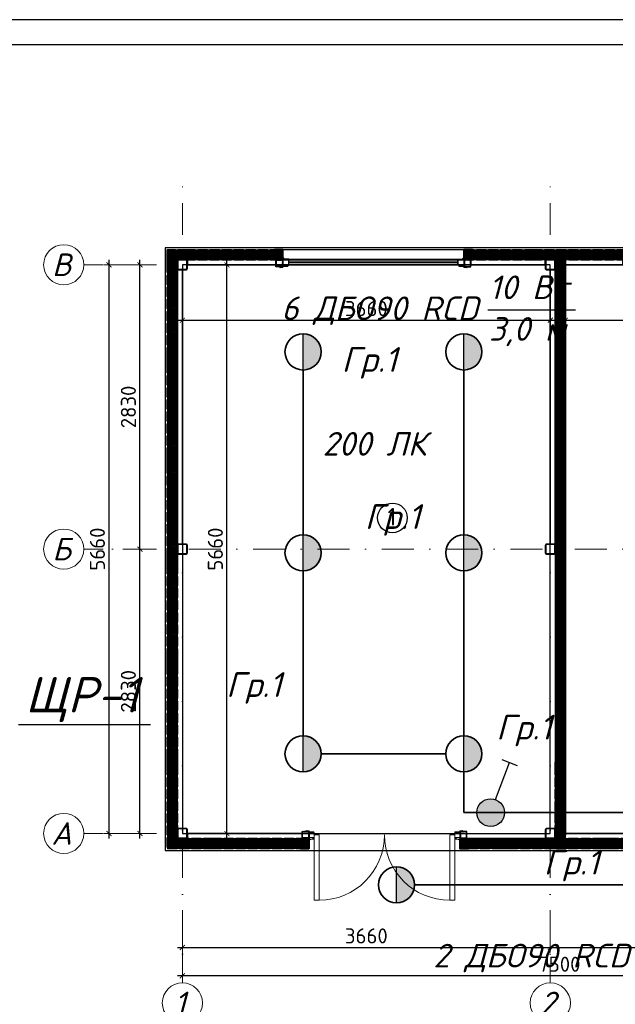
# Model space of a CAD drawing. Header units: metres. Extents: x 705633 to 708863, y 4309165 to 4309462.
# Tile 15 of 25: x 707708 to 707826, y 4309266 to 4309462. Entities that reach past the tile are written whole.
import ezdxf
from ezdxf.enums import TextEntityAlignment as Align

# ---------------------------------------------------------------- set-up
doc = ezdxf.new("R2010")
doc.units = ezdxf.units.M
doc.header["$LTSCALE"] = 0.5
doc.header["$PDMODE"] = 35
doc.header["$PDSIZE"] = 0.3
doc.linetypes.add('DASHDOTX2', pattern=[50.8, 25.4, -12.7, 0, -12.7])
doc.layers.get('Defpoints').update_dxf_attribs({"lineweight": 18})
for name, color, linetype, lineweight in [('.', 7, 'Continuous', 15), ('_E.Light_Switch', 152, 'Continuous', 30), ('S-GRID', 7, 'Continuous', 9)]:
    doc.layers.add(name, color=color, linetype=linetype, lineweight=lineweight)
doc.layers.add('A_Windows', color=160, linetype='Continuous')
doc.layers.add('Рамка', color=7, linetype='Continuous')
doc.layers.add('Двери ArchiCAD_Ном_пера__3', color=7, linetype='Continuous', lineweight=18, true_color=0xff6600)
doc.layers.add('Линии_Ном._пера__8', color=7, linetype='Continuous', lineweight=15, true_color=0xa80f02)
doc.styles.add('Islom', font='isocpeur.ttf')
doc.styles.add('X_ISO', font='isocpeui.ttf')
doc.styles.add('ГОСТ300', font='isocpeur.ttf')
doc.styles.add('Оси', font='isocpeui.ttf')
doc.dimstyles.new('ГОСТ 50', dxfattribs={"dimtxt": 300, "dimasz": 100, "dimexe": 100, "dimexo": 80, "dimgap": 80, "dimtad": 1, "dimdec": 0, "dimlfac": 0.5, "dimtxsty": 'ГОСТ300', "dimblk": 'ARCHTICK', "dimcen": 50, "dimdle": 100, "dimadec": 0, "dimazin": 0, "dimtfac": 1, "dimtdec": 0, "dimtmove": 0, "dimatfit": 3, "dimldrblk": 'ARCHTICK', "dimfxl": 1, "dimlwe": 9, "dimarcsym": 0})
pattern_1 = [(0, (11262055.141, 930292.151), (0, 15.875), []), (60, (11262055.141, 930292.151), (-13.748153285, 7.9375), []), (120, (11262055.141, 930292.151), (-13.748153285, -7.9375), [])]

# ---------------------------------------------------------------- blocks, each defined once
blk = doc.blocks.new('A$Ce2c55f89')
at = {"color": 0, "linetype": 'ByBlock', "lineweight": 25}
blk.add_line((35.55, 13.56), (9.28, 13.56), dxfattribs=at)
at = {"color": 5, "style": 'X_ISO'}
blk.add_text('ЩР-1', height=7.056, dxfattribs=at).set_placement((10.64, 16.03))
blk = doc.blocks.new('*U155')
at = {"color": 7, "lineweight": 30}
for points in [[(0, 60), (60, 60), (60, 0), (0, 0)], [(1800, 60), (1740, 60), (1740, 0), (1800, 0)]]:
    blk.add_lwpolyline(points, close=True, dxfattribs=at)
blk.add_lwpolyline([(60, 60), (1740, 60), (1740, 0), (60, 0)], close=True)
at = {"lineweight": 30}
blk.add_lwpolyline([(60, 35), (1740, 35), (1740, 25), (60, 25)], close=True, dxfattribs=at)
blk = doc.blocks.new('100x100st')
at = {"layer": '.'}
h = blk.add_hatch(dxfattribs=at)
h.set_pattern_fill('ANSI38', color=256)
h.set_pattern_definition([(45, (2935867.633, 213515.1553), (-2.245064, 2.245064), []), (135, (2935867.633, 213515.1553), (-6.73519, 2.245064), [7.9375, -4.7625])])
h.paths.add_polyline_path([(2935954.1, 213615.2), (2935881.1, 213615.2, 0.414214), (2935867.6, 213601.7), (2935867.6, 213528.7, 0.414214), (2935881.1, 213515.2), (2935954.1, 213515.2, 0.414214), (2935967.6, 213528.7), (2935967.6, 213601.7, 0.414214)])
h.paths.add_polyline_path([(2935954.1, 213610.2, -0.414214), (2935962.6, 213601.7), (2935962.6, 213528.7, -0.414214), (2935954.1, 213520.2), (2935881.1, 213520.2, -0.414214), (2935872.6, 213528.7), (2935872.6, 213601.7, -0.414214), (2935881.1, 213610.2)], flags=16)
at = {"color": 0, "linetype": 'ByBlock', "lineweight": 30}
blk.add_lwpolyline([(2935881.1, 213515.2), (2935954.1, 213515.2, 0.414214), (2935967.6, 213528.7), (2935967.6, 213601.7, 0.414214), (2935954.1, 213615.2), (2935881.1, 213615.2, 0.414214), (2935867.6, 213601.7), (2935867.6, 213528.7, 0.414214), (2935881.1, 213515.2, 0.414214)], format="xyb", dxfattribs=at)
blk.add_lwpolyline([(2935881.1, 213520.2), (2935954.1, 213520.2, 0.414214), (2935962.6, 213528.7), (2935962.6, 213601.7, 0.414214), (2935954.1, 213610.2), (2935881.1, 213610.2, 0.414214), (2935872.6, 213601.7), (2935872.6, 213528.7, 0.414214)], format="xyb", close=True, dxfattribs=at)
blk = doc.blocks.new('1000X')
at = {"ltscale": 6}
h = blk.add_hatch(dxfattribs=at)
h.set_pattern_fill('NET3', color=5, scale=5, style=0)
h.set_pattern_definition(pattern_1)
h.paths.add_polyline_path([(11723784.4, 363939.8), (11723780.9, 363936.2), (11723760.9, 363936.2), (11723757.3, 363939.8), (11723664.4, 363939.8), (11723660.9, 363936.2), (11723640.9, 363936.2), (11723637.3, 363939.8), (11723544.4, 363939.8), (11723540.9, 363936.2), (11723520.9, 363936.2), (11723517.3, 363939.8), (11723424.4, 363939.8), (11723420.9, 363936.2), (11723400.9, 363936.2), (11723397.3, 363939.8), (11723271.1, 363939.8), (11723271.1, 363931.8), (11723291.5, 363928.1), (11723291.5, 363920.1), (11723271.1, 363920.1), (11723271.1, 363859.4), (11723291.5, 363859.4), (11723291.5, 363851.4), (11723271.1, 363847.8), (11723271.1, 363839.8), (11723397.3, 363839.8), (11723400.9, 363843.3), (11723420.9, 363843.3), (11723424.4, 363839.8), (11723517.3, 363839.8), (11723520.9, 363843.3), (11723540.9, 363843.3), (11723544.4, 363839.8), (11723637.3, 363839.8), (11723640.9, 363843.3), (11723660.9, 363843.3), (11723664.4, 363839.8), (11723757.3, 363839.8), (11723760.9, 363843.3), (11723780.9, 363843.3), (11723784.4, 363839.8), (11723877.3, 363839.8), (11723880.9, 363843.3), (11723900.9, 363843.3), (11723904.4, 363839.8), (11723997.3, 363839.8), (11724000.9, 363843.3), (11724020.9, 363843.3), (11724024.4, 363839.8), (11724117.3, 363839.8), (11724120.9, 363843.3), (11724140.9, 363843.3), (11724144.4, 363839.8), (11724270.9, 363839.8), (11724270.9, 363847.8), (11724270.9, 363851.4), (11724270.9, 363859.4), (11724270.9, 363920.1), (11724270.9, 363928.1), (11724270.9, 363931.8), (11724270.9, 363939.8), (11724144.4, 363939.8), (11724140.9, 363936.2), (11724120.9, 363936.2), (11724117.3, 363939.8), (11724024.4, 363939.8), (11724020.9, 363936.2), (11724000.9, 363936.2), (11723997.3, 363939.8), (11723904.4, 363939.8), (11723900.9, 363936.2), (11723880.9, 363936.2), (11723877.3, 363939.8)])
at = {"color": 5, "lineweight": 35, "ltscale": 6}
blk.add_lwpolyline([(11723271.1, 363939.8), (11723397.3, 363939.8), (11723400.9, 363936.2), (11723420.9, 363936.2), (11723424.4, 363939.8), (11723517.3, 363939.8), (11723520.9, 363936.2), (11723540.9, 363936.2), (11723544.4, 363939.8), (11723637.3, 363939.8), (11723640.9, 363936.2), (11723660.9, 363936.2), (11723664.4, 363939.8), (11723757.3, 363939.8), (11723760.9, 363936.2), (11723780.9, 363936.2), (11723784.4, 363939.8), (11723877.3, 363939.8), (11723880.9, 363936.2), (11723900.9, 363936.2), (11723904.4, 363939.8), (11723997.3, 363939.8), (11724000.9, 363936.2), (11724020.9, 363936.2), (11724024.4, 363939.8), (11724117.3, 363939.8), (11724120.9, 363936.2), (11724140.9, 363936.2), (11724144.4, 363939.8), (11724270.9, 363939.8), (11724270.9, 363931.8), (11724270.9, 363928.1), (11724270.9, 363920.1), (11724270.9, 363920.1), (11724270.9, 363859.4), (11724270.9, 363859.4), (11724270.9, 363851.4), (11724270.9, 363847.8), (11724270.9, 363839.8), (11724144.4, 363839.8), (11724140.9, 363843.3), (11724120.9, 363843.3), (11724117.3, 363839.8), (11724024.4, 363839.8), (11724020.9, 363843.3), (11724000.9, 363843.3), (11723997.3, 363839.8), (11723904.4, 363839.8), (11723900.9, 363843.3), (11723880.9, 363843.3), (11723877.3, 363839.8), (11723784.4, 363839.8), (11723780.9, 363843.3), (11723760.9, 363843.3), (11723757.3, 363839.8), (11723664.4, 363839.8), (11723660.9, 363843.3), (11723640.9, 363843.3), (11723637.3, 363839.8), (11723544.4, 363839.8), (11723540.9, 363843.3), (11723520.9, 363843.3), (11723517.3, 363839.8), (11723424.4, 363839.8), (11723420.9, 363843.3), (11723400.9, 363843.3), (11723397.3, 363839.8), (11723271.1, 363839.8), (11723271.1, 363847.8), (11723291.5, 363851.4), (11723291.5, 363859.4), (11723271.1, 363859.4), (11723271.1, 363920.1), (11723291.5, 363920.1), (11723291.5, 363928.1), (11723271.1, 363931.8), (11723271.1, 363939.8)], dxfattribs=at)
blk = doc.blocks.new('w')
at = {"ltscale": 6}
h = blk.add_hatch(dxfattribs=at)
h.set_pattern_fill('NET3', color=5, scale=5, style=0)
h.set_pattern_definition([(0, (2457281.382, 811594.219), (0, 15.875), []), (60, (2457281.382, 811594.219), (-13.7481533, 7.9375), []), (120, (2457281.382, 811594.219), (-13.7481533, -7.9375), [])])
h.paths.add_polyline_path([(2941912.5, 218260.5), (2941819.6, 218260.5), (2941819.6, 218257.1), (2941816.1, 218253.6), (2941816.1, 218160.6), (2941819.6, 218157.1), (2941819.6, 218137.1), (2941816.1, 218133.6), (2941816.1, 218040.6), (2941819.6, 218037.1), (2941819.6, 218017.1), (2941816.1, 218013.6), (2941816.1, 217920.6), (2941819.6, 217917.1), (2941819.6, 217897.1), (2941816.1, 217893.6), (2941816.1, 217800.6), (2941819.6, 217797.1), (2941819.6, 217777.1), (2941816.1, 217773.6), (2941816.1, 217680.6), (2941819.6, 217677.1), (2941819.6, 217657.1), (2941816.1, 217653.6), (2941816.1, 217606.5), (2941916.1, 217606.5), (2941916.1, 217653.6), (2941912.5, 217657.1), (2941912.5, 217677.1), (2941916.1, 217680.6), (2941916.1, 217773.6), (2941912.5, 217777.1), (2941912.5, 217797.1), (2941916.1, 217800.6), (2941916.1, 217893.6), (2941912.5, 217897.1), (2941912.5, 217917.1), (2941916.1, 217920.6), (2941916.1, 218013.6), (2941912.5, 218017.1), (2941912.5, 218037.1), (2941916.1, 218040.6), (2941916.1, 218133.6), (2941912.5, 218137.1), (2941912.5, 218157.1), (2941916.1, 218160.6), (2941916.1, 218253.6), (2941912.5, 218257.1)])
at = {"color": 5, "lineweight": 35, "ltscale": 6}
blk.add_lwpolyline([(2941819.6, 218260.5), (2941819.6, 218257.1), (2941816.1, 218253.6), (2941816.1, 218160.6), (2941819.6, 218157.1), (2941819.6, 218137.1), (2941816.1, 218133.6), (2941816.1, 218040.6), (2941819.6, 218037.1), (2941819.6, 218017.1), (2941816.1, 218013.6), (2941816.1, 217920.6), (2941819.6, 217917.1), (2941819.6, 217897.1), (2941816.1, 217893.6), (2941816.1, 217800.6), (2941819.6, 217797.1), (2941819.6, 217777.1), (2941816.1, 217773.6), (2941816.1, 217680.6), (2941819.6, 217677.1), (2941819.6, 217657.1), (2941816.1, 217653.6), (2941816.1, 217606.5), (2941916.1, 217606.5), (2941916.1, 217653.6), (2941912.5, 217657.1), (2941912.5, 217677.1), (2941916.1, 217680.6), (2941916.1, 217773.6), (2941912.5, 217777.1), (2941912.5, 217797.1), (2941916.1, 217800.6), (2941916.1, 217893.6), (2941912.5, 217897.1), (2941912.5, 217917.1), (2941916.1, 217920.6), (2941916.1, 218013.6), (2941912.5, 218017.1), (2941912.5, 218037.1), (2941916.1, 218040.6), (2941916.1, 218133.6), (2941912.5, 218137.1), (2941912.5, 218157.1), (2941916.1, 218160.6), (2941916.1, 218253.6), (2941912.5, 218257.1), (2941912.5, 218260.5), (2941819.6, 218260.5)], dxfattribs=at)
blk = doc.blocks.new('err')
at = {"ltscale": 6}
h = blk.add_hatch(dxfattribs=at)
h.set_pattern_fill('NET3', color=5, scale=5, style=0)
h.set_pattern_definition([(0, (2457299.514, 815047.984), (0, 15.875), []), (60, (2457299.514, 815047.984), (-13.7481533, 7.9375), []), (120, (2457299.514, 815047.984), (-13.7481533, -7.9375), [])])
h.paths.add_polyline_path([(2941934.2, 221215.2), (2941834.2, 221215.2), (2941834.2, 221134.4), (2941837.8, 221130.9), (2941837.8, 221110.9), (2941834.2, 221107.3), (2941834.2, 221060.3), (2941934.2, 221060.3), (2941934.2, 221107.3), (2941930.7, 221110.9), (2941930.7, 221130.9), (2941934.2, 221134.4)])
at = {"color": 5, "lineweight": 35, "ltscale": 6}
blk.add_lwpolyline([(2941834.2, 221215.2), (2941834.2, 221134.4), (2941837.8, 221130.9), (2941837.8, 221110.9), (2941834.2, 221107.3), (2941834.2, 221060.3), (2941934.2, 221060.3), (2941934.2, 221107.3), (2941930.7, 221110.9), (2941930.7, 221130.9), (2941934.2, 221134.4), (2941934.2, 221215.2), (2941834.2, 221215.2)], dxfattribs=at)
blk = doc.blocks.new('hgf')
at = {"ltscale": 6}
h = blk.add_hatch(dxfattribs=at)
h.set_pattern_fill('NET3', color=5, scale=5, style=0)
h.set_pattern_definition(pattern_1)
h.paths.add_polyline_path([(2935767.6, 221211.6), (2935767.6, 221118.7), (2935778.7, 221118.7), (2935782.3, 221115.2), (2935875.2, 221115.2), (2935878.7, 221118.7), (2935898.7, 221118.7), (2935902.3, 221115.2), (2935995.2, 221115.2), (2935998.7, 221118.7), (2936018.7, 221118.7), (2936022.3, 221115.2), (2936115.2, 221115.2), (2936118.7, 221118.7), (2936138.7, 221118.7), (2936142.3, 221115.2), (2936235.2, 221115.2), (2936238.7, 221118.7), (2936258.7, 221118.7), (2936262.3, 221115.2), (2936355.2, 221115.2), (2936358.7, 221118.7), (2936378.7, 221118.7), (2936382.3, 221115.2), (2936475.2, 221115.2), (2936478.7, 221118.7), (2936498.7, 221118.7), (2936502.3, 221115.2), (2936628.7, 221115.2), (2936628.7, 221215.2), (2936502.3, 221215.2), (2936498.7, 221211.6), (2936478.7, 221211.6), (2936475.2, 221215.2), (2936382.3, 221215.2), (2936378.7, 221211.6), (2936358.7, 221211.6), (2936355.2, 221215.2), (2936262.3, 221215.2), (2936258.7, 221211.6), (2936238.7, 221211.6), (2936235.2, 221215.2), (2936142.3, 221215.2), (2936138.7, 221211.6), (2936118.7, 221211.6), (2936115.2, 221215.2), (2936022.3, 221215.2), (2936018.7, 221211.6), (2935998.7, 221211.6), (2935995.2, 221215.2), (2935902.3, 221215.2), (2935898.7, 221211.6), (2935878.7, 221211.6), (2935875.2, 221215.2), (2935782.3, 221215.2), (2935778.7, 221211.6)])
at = {"color": 5, "lineweight": 35, "ltscale": 6}
blk.add_lwpolyline([(2935767.6, 221118.7), (2935778.7, 221118.7), (2935782.3, 221115.2), (2935875.2, 221115.2), (2935878.7, 221118.7), (2935898.7, 221118.7), (2935902.3, 221115.2), (2935995.2, 221115.2), (2935998.7, 221118.7), (2936018.7, 221118.7), (2936022.3, 221115.2), (2936115.2, 221115.2), (2936118.7, 221118.7), (2936138.7, 221118.7), (2936142.3, 221115.2), (2936235.2, 221115.2), (2936238.7, 221118.7), (2936258.7, 221118.7), (2936262.3, 221115.2), (2936355.2, 221115.2), (2936358.7, 221118.7), (2936378.7, 221118.7), (2936382.3, 221115.2), (2936475.2, 221115.2), (2936478.7, 221118.7), (2936498.7, 221118.7), (2936502.3, 221115.2), (2936628.7, 221115.2), (2936628.7, 221123.2), (2936628.7, 221126.8), (2936628.7, 221134.8), (2936628.7, 221134.8), (2936628.7, 221195.5), (2936628.7, 221195.5), (2936628.7, 221203.5), (2936628.7, 221207.2), (2936628.7, 221215.2), (2936502.3, 221215.2), (2936498.7, 221211.6), (2936478.7, 221211.6), (2936475.2, 221215.2), (2936382.3, 221215.2), (2936378.7, 221211.6), (2936358.7, 221211.6), (2936355.2, 221215.2), (2936262.3, 221215.2), (2936258.7, 221211.6), (2936238.7, 221211.6), (2936235.2, 221215.2), (2936142.3, 221215.2), (2936138.7, 221211.6), (2936118.7, 221211.6), (2936115.2, 221215.2), (2936022.3, 221215.2), (2936018.7, 221211.6), (2935998.7, 221211.6), (2935995.2, 221215.2), (2935902.3, 221215.2), (2935898.7, 221211.6), (2935878.7, 221211.6), (2935875.2, 221215.2), (2935782.3, 221215.2), (2935778.7, 221211.6), (2935767.6, 221211.6), (2935767.6, 221118.7)], dxfattribs=at)
blk = doc.blocks.new('fg')
at = {"ltscale": 6}
h = blk.add_hatch(dxfattribs=at)
h.set_pattern_fill('NET3', color=5, scale=5, style=0)
h.set_pattern_definition([(0, (2450990.725, 814792.633), (0, 15.875), []), (60, (2450990.725, 814792.633), (-13.7481533, 7.9375), []), (120, (2450990.725, 814792.633), (-13.7481533, -7.9375), [])])
h.paths.add_polyline_path([(2935529.3, 221115.2), (2935529, 221115.5), (2935529, 221095.5), (2935525.4, 221092), (2935525.4, 220999.1), (2935529, 220995.5), (2935529, 220975.5), (2935525.4, 220972), (2935525.4, 220879.1), (2935529, 220875.5), (2935529, 220855.5), (2935525.4, 220852), (2935525.4, 220804.9), (2935625.4, 220804.9), (2935625.4, 220852), (2935621.9, 220855.5), (2935621.9, 220875.5), (2935625.4, 220879.1), (2935625.4, 220972), (2935621.9, 220975.5), (2935621.9, 220995.5), (2935625.4, 220999.1), (2935625.4, 221092), (2935621.9, 221095.5), (2935621.9, 221115.2)])
at = {"color": 5, "lineweight": 35, "ltscale": 6}
blk.add_lwpolyline([(2935529, 221115.2), (2935529, 221095.5), (2935525.4, 221092), (2935525.4, 220999.1), (2935529, 220995.5), (2935529, 220975.5), (2935525.4, 220972), (2935525.4, 220879.1), (2935529, 220875.5), (2935529, 220855.5), (2935525.4, 220852), (2935525.4, 220804.9), (2935625.4, 220804.9), (2935625.4, 220852), (2935621.9, 220855.5), (2935621.9, 220875.5), (2935625.4, 220879.1), (2935625.4, 220972), (2935621.9, 220975.5), (2935621.9, 220995.5), (2935625.4, 220999.1), (2935625.4, 221092), (2935621.9, 221095.5), (2935621.9, 221115.2), (2935529, 221115.2)], dxfattribs=at)
blk = doc.blocks.new('erghj')
at = {"ltscale": 6}
h = blk.add_hatch(dxfattribs=at)
h.set_pattern_fill('NET3', color=5, scale=5, style=0)
h.set_pattern_definition(pattern_1)
h.paths.add_polyline_path([(2936582.8, 218305.1), (2936482.8, 218305.1), (2936482.8, 218248.1), (2936486.4, 218244.5), (2936486.4, 218224.5), (2936482.8, 218221), (2936482.8, 218128.1), (2936486.4, 218124.5), (2936486.4, 218104.5), (2936482.8, 218101), (2936482.8, 218008.1), (2936486.4, 218004.5), (2936486.4, 217984.5), (2936482.8, 217981), (2936482.8, 217854.5), (2936582.8, 217854.5), (2936582.8, 217981), (2936579.3, 217984.5), (2936579.3, 218004.5), (2936582.8, 218008.1), (2936582.8, 218101), (2936579.3, 218104.5), (2936579.3, 218124.5), (2936582.8, 218128.1), (2936582.8, 218221), (2936579.3, 218224.5), (2936579.3, 218244.5), (2936582.8, 218248.1)])
at = {"color": 5, "lineweight": 35, "ltscale": 6}
blk.add_lwpolyline([(2936482.8, 218305.1), (2936482.8, 218248.1), (2936486.4, 218244.5), (2936486.4, 218224.5), (2936482.8, 218221), (2936482.8, 218128.1), (2936486.4, 218124.5), (2936486.4, 218104.5), (2936482.8, 218101), (2936482.8, 218008.1), (2936486.4, 218004.5), (2936486.4, 217984.5), (2936482.8, 217981), (2936482.8, 217854.5), (2936490.8, 217854.5), (2936494.5, 217854.5), (2936502.5, 217854.5), (2936502.5, 217854.5), (2936563.2, 217854.5), (2936563.2, 217854.5), (2936571.2, 217854.5), (2936574.8, 217854.5), (2936582.8, 217854.5), (2936582.8, 217981), (2936579.3, 217984.5), (2936579.3, 218004.5), (2936582.8, 218008.1), (2936582.8, 218101), (2936579.3, 218104.5), (2936579.3, 218124.5), (2936582.8, 218128.1), (2936582.8, 218221), (2936579.3, 218224.5), (2936579.3, 218244.5), (2936582.8, 218248.1), (2936582.8, 218305.1), (2936482.8, 218305.1)], dxfattribs=at)
blk = doc.blocks.new('ewretrykhjk')
at = {"ltscale": 6}
h = blk.add_hatch(dxfattribs=at)
h.set_pattern_fill('NET3', color=5, scale=5, style=0)
h.set_pattern_definition([(0, (11261073.56, 926432.168), (0, 15.875), []), (60, (11261073.56, 926432.168), (-13.748153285, 7.9375), []), (120, (11261073.56, 926432.168), (-13.748153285, -7.9375), [])])
h.paths.add_polyline_path([(2934886.1, 217355.2), (2934886.1, 217255.2), (2934893.6, 217255.2), (2934897.2, 217258.7), (2934917.2, 217258.7), (2934920.7, 217255.2), (2935013.6, 217255.2), (2935017.2, 217258.7), (2935037.2, 217258.7), (2935040.7, 217255.2), (2935133.6, 217255.2), (2935137.2, 217258.7), (2935157.2, 217258.7), (2935160.7, 217255.2), (2935253.6, 217255.2), (2935257.2, 217258.7), (2935277.2, 217258.7), (2935280.7, 217255.2), (2935373.6, 217255.2), (2935377.2, 217258.7), (2935397.2, 217258.7), (2935400.7, 217255.2), (2935493.6, 217255.2), (2935497.2, 217258.7), (2935517.2, 217258.7), (2935520.7, 217255.2), (2935647.2, 217255.2), (2935647.2, 217355.2), (2935520.7, 217355.2), (2935517.2, 217351.6), (2935497.2, 217351.6), (2935493.6, 217355.2), (2935400.7, 217355.2), (2935397.2, 217351.6), (2935377.2, 217351.6), (2935373.6, 217355.2), (2935280.7, 217355.2), (2935277.2, 217351.6), (2935257.2, 217351.6), (2935253.6, 217355.2), (2935160.7, 217355.2), (2935157.2, 217351.6), (2935137.2, 217351.6), (2935133.6, 217355.2), (2935040.7, 217355.2), (2935037.2, 217351.6), (2935017.2, 217351.6), (2935013.6, 217355.2), (2934920.7, 217355.2), (2934917.2, 217351.6), (2934897.2, 217351.6), (2934893.6, 217355.2)])
at = {"color": 5, "lineweight": 35, "ltscale": 6}
blk.add_lwpolyline([(2934886.1, 217255.2), (2934893.6, 217255.2), (2934897.2, 217258.7), (2934917.2, 217258.7), (2934920.7, 217255.2), (2935013.6, 217255.2), (2935017.2, 217258.7), (2935037.2, 217258.7), (2935040.7, 217255.2), (2935133.6, 217255.2), (2935137.2, 217258.7), (2935157.2, 217258.7), (2935160.7, 217255.2), (2935253.6, 217255.2), (2935257.2, 217258.7), (2935277.2, 217258.7), (2935280.7, 217255.2), (2935373.6, 217255.2), (2935377.2, 217258.7), (2935397.2, 217258.7), (2935400.7, 217255.2), (2935493.6, 217255.2), (2935497.2, 217258.7), (2935517.2, 217258.7), (2935520.7, 217255.2), (2935647.2, 217255.2), (2935647.2, 217263.2), (2935647.2, 217266.8), (2935647.2, 217274.8), (2935647.2, 217274.8), (2935647.2, 217335.5), (2935647.2, 217335.5), (2935647.2, 217343.5), (2935647.2, 217347.2), (2935647.2, 217355.2), (2935520.7, 217355.2), (2935517.2, 217351.6), (2935497.2, 217351.6), (2935493.6, 217355.2), (2935400.7, 217355.2), (2935397.2, 217351.6), (2935377.2, 217351.6), (2935373.6, 217355.2), (2935280.7, 217355.2), (2935277.2, 217351.6), (2935257.2, 217351.6), (2935253.6, 217355.2), (2935160.7, 217355.2), (2935157.2, 217351.6), (2935137.2, 217351.6), (2935133.6, 217355.2), (2935040.7, 217355.2), (2935037.2, 217351.6), (2935017.2, 217351.6), (2935013.6, 217355.2), (2934920.7, 217355.2), (2934917.2, 217351.6), (2934897.2, 217351.6), (2934893.6, 217355.2), (2934886.1, 217355.2), (2934886.1, 217255.2)], dxfattribs=at)
blk = doc.blocks.new('ret')
at = {"layer": 'Линии_Ном._пера__8', "color": 14, "linetype": 'Continuous', "lineweight": 15, "true_color": 0xa80f02}
for p, q in [((1393333.9, -384960.6), (1393333.9, -384970.4)), ((1393333.9, -384970.4), (1393381.1, -384970.4)), ((1393334.8, -384959.6), (1393334.8, -384969.5)), ((1393334.8, -384969.5), (1393381.1, -384969.5)), ((1393381.1, -384973.8), (1393368.5, -384973.8)), ((1393368.5, -384973.8), (1393368.5, -384974.8)), ((1393368.5, -384974.8), (1393381.1, -384974.8)), ((1393350.3, -385041.7), (1393334.7, -385055.7)), ((1393334.7, -385055.7), (1393350.3, -385041.7)), ((1393335.4, -385056.7), (1393351, -385042.7)), ((1393350.3, -385041.7), (1393380.9, -385041.7)), ((1393351, -385042.7), (1393380.9, -385042.7)), ((1393368.3, -385038.3), (1393368.3, -385037.4)), ((1393368.3, -385037.4), (1393380.9, -385037.4)), ((1393380.9, -385038.3), (1393368.3, -385038.3)), ((1393251.9, -385136.9), (1393264.4, -385136.9)), ((1393251.9, -385137.8), (1393264.4, -385137.8)), ((1393264.4, -385136.9), (1393264.4, -385137.8))]:
    blk.add_line(p, q, dxfattribs=at)
for points in [[(1393334.8, -384959.6), (1393314.8, -384959.6), (1393303.3, -384956.2), (1393310, -384962.2)], [(1393333.9, -384960.6), (1393314.5, -384960.6), (1393307.3, -384958.4), (1393310.7, -384961.5)], [(1393310, -384962.2), (1393310.7, -384961.5)]]:
    blk.add_lwpolyline(points, dxfattribs=at)
for points in [[(1393334.7, -385055.7), (1393334.7, -385135.2, -0.414214), (1393328.7, -385141.2), (1393251.9, -385141.2)], [(1393335.7, -385055.7), (1393335.7, -385136.2, -0.414214), (1393329.7, -385142.2), (1393251.9, -385142.2)]]:
    blk.add_lwpolyline(points, format="xyb", dxfattribs=at)
for centre, radius, start, end in [((1393381.1, -384972.1), 2.66, 270.20935, 90.1709), ((1393381.1, -384972.1), 1.69, 270.81419, 89.18581), ((1393380.9, -385040), 2.66, 269.8291, 89.79065), ((1393380.9, -385040), 1.69, 270.70772, 89.18581), ((1393251.9, -385139.5), 2.66, 90.20935, 270.1709), ((1393251.9, -385139.5), 1.69, 90.81419, 269.29228)]:
    blk.add_arc(centre, radius, start, end, dxfattribs=at)
blk = doc.blocks.new('S60X100')
at = {"layer": '.', "linetype": 'ByBlock', "lineweight": 25, "ltscale": 50, "transparency": 33554684}
h = blk.add_hatch(dxfattribs=at)
h.set_pattern_fill('CORK', color=0, angle=45)
h.set_pattern_definition([(45, (-4352.027, 6979.1657), (-2.24506403, 2.24506403), []), (180, (-4349.782, 6979.166), (-9e-16, -8.98026), [4.49013, -4.49013]), (180, (-4349.221, 6979.727), (-9e-16, -8.98026), [4.49013, -4.49013]), (180, (-4348.659, 6980.288), (-9e-16, -8.98026), [4.49013, -4.49013])])
h.paths.add_polyline_path([(1400103.8, -385118), (1400033.8, -385118), (1400033.8, -385188), (1400103.8, -385188)])
h.paths.add_polyline_path([(1400098.8, -385123), (1400098.8, -385183), (1400038.8, -385183), (1400038.8, -385123)], flags=16)
at = {"color": 250, "linetype": 'Continuous', "lineweight": 30, "ltscale": 15}
for points in [[(1400103.8, -385118), (1400033.8, -385118), (1400033.8, -385188), (1400103.8, -385188)], [(1400098.8, -385123), (1400038.8, -385123), (1400038.8, -385183), (1400098.8, -385183)]]:
    blk.add_lwpolyline(points, close=True, dxfattribs=at)
blk = doc.blocks.new('*U170')
at = {"ltscale": 2}
for p, q in [((50, 0), (50, 650)), ((100, 650), (50, 650)), ((100, 0), (100, 650)), ((1400, 0), (1400, 650)), ((1400, 650), (1450, 650)), ((1450, 0), (1450, 650)), ((1450, 0), (1400, 0)), ((100, 0), (50, 0))]:
    blk.add_line(p, q, dxfattribs=at)
for points in [[(0, 25), (50, 25), (50, -25), (0, -25)], [(1450, 25), (1500, 25), (1500, -25), (1450, -25)]]:
    blk.add_lwpolyline(points, close=True, dxfattribs=at)
for centre, start, end in [((100, 0), 0.00133, 90.00133), ((1400, 0), 90.00133, 180.00133)]:
    blk.add_arc(centre, 650, start, end, dxfattribs=at)
blk = doc.blocks.new('*U172')
at = {"color": 0, "linetype": 'DASHDOTX2', "lineweight": -2, "ltscale": 50}
blk.add_line((0, 1209), (0, 17894), dxfattribs=at)
at = {"color": 0, "linetype": 'DASHDOTX2', "lineweight": -2, "ltscale": 30}
blk.add_lwpolyline([(0, 400), (0, 1209)], dxfattribs=at)
at = {"color": 0, "linetype": 'Continuous', "lineweight": -2}
blk.add_circle((0, 0), 400, dxfattribs=at)
at = {"style": 'Оси'}
blk.add_attdef('OS1', text='', height=450, rotation=90, dxfattribs=at).set_placement((0, -44), align=Align.MIDDLE_CENTER)
blk = doc.blocks.new('*U173')
at = {"color": 0, "linetype": 'DASHDOTX2', "lineweight": -2, "ltscale": 50}
blk.add_line((0, 1209), (0, 16343), dxfattribs=at)
at = {"color": 0, "linetype": 'DASHDOTX2', "lineweight": -2, "ltscale": 30}
blk.add_lwpolyline([(0, 400), (0, 1209)], dxfattribs=at)
at = {"color": 0, "linetype": 'Continuous', "lineweight": -2}
blk.add_circle((0, 0), 400, dxfattribs=at)
at = {"style": 'Оси'}
blk.add_attdef('OS1', text='', height=450, dxfattribs=at).set_placement((-44, 0), align=Align.MIDDLE_CENTER)
blk = doc.blocks.new('*U174')
at = {"color": 0, "linetype": 'DASHDOTX2', "lineweight": -2, "ltscale": 50}
blk.add_line((0, 1209), (0, 16299), dxfattribs=at)
at = {"color": 0, "linetype": 'DASHDOTX2', "lineweight": -2, "ltscale": 30}
blk.add_lwpolyline([(0, 400), (0, 1209)], dxfattribs=at)
at = {"color": 0, "linetype": 'Continuous', "lineweight": -2}
blk.add_circle((0, 0), 400, dxfattribs=at)
at = {"style": 'Оси'}
blk.add_attdef('OS1', text='', height=450, dxfattribs=at).set_placement((-44, 0), align=Align.MIDDLE_CENTER)
blk = doc.blocks.new('_ArchTick')
at = {"color": 0, "linetype": 'ByBlock', "const_width": 0.15}
blk.add_lwpolyline([(-0.5, -0.5), (0.5, 0.5)], dxfattribs=at)
blk = doc.blocks.new('*D244')
at = {"color": 0, "lineweight": -2, "transparency": 16777216}
blk.add_line((2873876, 236483), (2873876, 242343), dxfattribs=at)
at = {"color": 0, "lineweight": 9, "transparency": 16777216}
for p, q in [((2874082, 242243), (2873776, 242243)), ((2874082, 236583), (2873776, 236583))]:
    blk.add_line(p, q, dxfattribs=at)
at = {"layer": 'Defpoints', "color": 0, "lineweight": 35, "transparency": 16777216}
for p in [(2873876, 242243), (2874162, 242243), (2874162, 236583)]:
    blk.add_point(p, dxfattribs=at)
at = {"color": 0, "lineweight": -2, "transparency": 16777216, "xscale": 100, "yscale": 100, "zscale": 100}
for p, rotation in [((2873876, 242243), 90), ((2873876, 236583), 270)]:
    blk.add_blockref('_ArchTick', p, dxfattribs=dict(at, rotation=rotation))
at = {"color": 0, "transparency": 16777216, "insert": (2873646, 239413), "char_height": 300, "attachment_point": 5, "rotation": 90, "style": 'ГОСТ300'}
blk.add_mtext('2830', dxfattribs=at)
blk = doc.blocks.new('*D245')
at = {"color": 0, "lineweight": -2, "transparency": 16777216}
blk.add_line((2873876, 242143), (2873876, 248003), dxfattribs=at)
at = {"color": 0, "lineweight": 9, "transparency": 16777216}
for p, q in [((2874081, 247903), (2873776, 247903)), ((2874082, 242243), (2873776, 242243))]:
    blk.add_line(p, q, dxfattribs=at)
at = {"layer": 'Defpoints', "color": 0, "lineweight": 35, "transparency": 16777216}
for p in [(2873876, 247903), (2874161, 247903), (2874162, 242243)]:
    blk.add_point(p, dxfattribs=at)
at = {"color": 0, "lineweight": -2, "transparency": 16777216, "xscale": 100, "yscale": 100, "zscale": 100}
for p, rotation in [((2873876, 247903), 90), ((2873876, 242243), 270)]:
    blk.add_blockref('_ArchTick', p, dxfattribs=dict(at, rotation=rotation))
at = {"color": 0, "transparency": 16777216, "insert": (2873646, 245073), "char_height": 300, "attachment_point": 5, "rotation": 90, "style": 'ГОСТ300'}
blk.add_mtext('2830', dxfattribs=at)
blk = doc.blocks.new('*D246')
at = {"color": 0, "lineweight": -2, "transparency": 16777216}
blk.add_line((2873259, 248003), (2873259, 236483), dxfattribs=at)
at = {"color": 0, "lineweight": 9, "transparency": 16777216}
for p, q in [((2874081, 247903), (2873159, 247903)), ((2874082, 236583), (2873159, 236583))]:
    blk.add_line(p, q, dxfattribs=at)
at = {"layer": 'Defpoints', "color": 0, "lineweight": 35, "transparency": 16777216}
for p in [(2874161, 247903), (2873259, 236583), (2874162, 236583)]:
    blk.add_point(p, dxfattribs=at)
at = {"color": 0, "lineweight": -2, "transparency": 16777216, "xscale": 100, "yscale": 100, "zscale": 100}
for p, rotation in [((2873259, 247903), 90), ((2873259, 236583), 270)]:
    blk.add_blockref('_ArchTick', p, dxfattribs=dict(at, rotation=rotation))
at = {"color": 0, "transparency": 16777216, "insert": (2873029, 242243), "char_height": 300, "attachment_point": 5, "rotation": 90, "style": 'ГОСТ300'}
blk.add_mtext('5660', dxfattribs=at)
blk = doc.blocks.new('*D247')
at = {"color": 0, "lineweight": 9, "transparency": 16777216}
for p, q in [((2874720, 235016), (2874720, 234214)), ((2882040, 235016), (2882040, 234214))]:
    blk.add_line(p, q, dxfattribs=at)
at = {"color": 0, "lineweight": -2, "transparency": 16777216}
blk.add_line((2874620, 234314), (2882140, 234314), dxfattribs=at)
at = {"layer": 'Defpoints', "color": 0, "lineweight": 35, "transparency": 16777216}
for p in [(2874720, 235096), (2882040, 235096), (2882040, 234314)]:
    blk.add_point(p, dxfattribs=at)
at = {"color": 0, "lineweight": -2, "transparency": 16777216, "xscale": 100, "yscale": 100, "zscale": 100, "rotation": 180}
blk.add_blockref('_ArchTick', (2874720, 234314), dxfattribs=at)
at = {"color": 0, "lineweight": -2, "transparency": 16777216, "xscale": 100, "yscale": 100, "zscale": 100}
blk.add_blockref('_ArchTick', (2882040, 234314), dxfattribs=at)
at = {"color": 0, "transparency": 16777216, "insert": (2878380, 234544), "char_height": 300, "attachment_point": 5, "style": 'ГОСТ300'}
blk.add_mtext('3660', dxfattribs=at)
blk = doc.blocks.new('*D248')
at = {"color": 0, "lineweight": 9, "transparency": 16777216}
for p, q in [((2882040, 235016), (2882040, 234214)), ((2889720, 235070), (2889720, 234214))]:
    blk.add_line(p, q, dxfattribs=at)
at = {"color": 0, "lineweight": -2, "transparency": 16777216}
blk.add_line((2881940, 234314), (2889820, 234314), dxfattribs=at)
at = {"layer": 'Defpoints', "color": 0, "lineweight": 35, "transparency": 16777216}
for p in [(2882040, 235096), (2889720, 235150), (2889720, 234314)]:
    blk.add_point(p, dxfattribs=at)
at = {"color": 0, "lineweight": -2, "transparency": 16777216, "xscale": 100, "yscale": 100, "zscale": 100, "rotation": 180}
blk.add_blockref('_ArchTick', (2882040, 234314), dxfattribs=at)
at = {"color": 0, "lineweight": -2, "transparency": 16777216, "xscale": 100, "yscale": 100, "zscale": 100}
blk.add_blockref('_ArchTick', (2889720, 234314), dxfattribs=at)
at = {"color": 0, "transparency": 16777216, "insert": (2885880, 234544), "char_height": 300, "attachment_point": 5, "style": 'ГОСТ300'}
blk.add_mtext('3840', dxfattribs=at)
blk = doc.blocks.new('*D249')
at = {"color": 0, "lineweight": 9, "transparency": 16777216}
for p, q in [((2874720, 234669), (2874720, 233650)), ((2889720, 234669), (2889720, 233650))]:
    blk.add_line(p, q, dxfattribs=at)
at = {"color": 0, "lineweight": -2, "transparency": 16777216}
blk.add_line((2889820, 233750), (2874620, 233750), dxfattribs=at)
at = {"layer": 'Defpoints', "color": 0, "lineweight": 35, "transparency": 16777216}
for p in [(2874720, 234749), (2889720, 234749), (2874720, 233750)]:
    blk.add_point(p, dxfattribs=at)
at = {"color": 0, "lineweight": -2, "transparency": 16777216, "xscale": 100, "yscale": 100, "zscale": 100, "rotation": 180}
blk.add_blockref('_ArchTick', (2874720, 233750), dxfattribs=at)
at = {"color": 0, "lineweight": -2, "transparency": 16777216, "xscale": 100, "yscale": 100, "zscale": 100}
blk.add_blockref('_ArchTick', (2889720, 233750), dxfattribs=at)
at = {"color": 0, "transparency": 16777216, "insert": (2882220, 233980), "char_height": 300, "attachment_point": 5, "style": 'ГОСТ300'}
blk.add_mtext('7500', dxfattribs=at)
blk = doc.blocks.new('*D255')
at = {"color": 0, "lineweight": -2, "transparency": 16777216}
blk.add_line((2875606, 236483), (2875606, 248003), dxfattribs=at)
at = {"color": 0, "lineweight": 9, "transparency": 16777216}
for p, q in [((2875294, 247903), (2875706, 247903)), ((2875321, 236583), (2875706, 236583))]:
    blk.add_line(p, q, dxfattribs=at)
at = {"layer": 'Defpoints', "color": 0, "lineweight": 35, "transparency": 16777216}
for p in [(2875214, 247903), (2875606, 247903), (2875241, 236583)]:
    blk.add_point(p, dxfattribs=at)
at = {"color": 0, "lineweight": -2, "transparency": 16777216, "xscale": 100, "yscale": 100, "zscale": 100}
for p, rotation in [((2875606, 247903), 90), ((2875606, 236583), 270)]:
    blk.add_blockref('_ArchTick', p, dxfattribs=dict(at, rotation=rotation))
at = {"color": 0, "transparency": 16777216, "insert": (2875376, 242243), "char_height": 300, "attachment_point": 5, "rotation": 90, "style": 'ГОСТ300'}
blk.add_mtext('5660', dxfattribs=at)
blk = doc.blocks.new('*D256')
at = {"color": 0, "lineweight": 9, "transparency": 16777216}
for p, q in [((2874720, 247386), (2874720, 246700)), ((2882040, 247228), (2882040, 246700))]:
    blk.add_line(p, q, dxfattribs=at)
at = {"color": 0, "lineweight": -2, "transparency": 16777216}
blk.add_line((2874620, 246800), (2882140, 246800), dxfattribs=at)
at = {"layer": 'Defpoints', "color": 0, "lineweight": 35, "transparency": 16777216}
for p in [(2874720, 247466), (2882040, 247308), (2882040, 246800)]:
    blk.add_point(p, dxfattribs=at)
at = {"color": 0, "lineweight": -2, "transparency": 16777216, "xscale": 100, "yscale": 100, "zscale": 100, "rotation": 180}
blk.add_blockref('_ArchTick', (2874720, 246800), dxfattribs=at)
at = {"color": 0, "lineweight": -2, "transparency": 16777216, "xscale": 100, "yscale": 100, "zscale": 100}
blk.add_blockref('_ArchTick', (2882040, 246800), dxfattribs=at)
at = {"color": 0, "transparency": 16777216, "insert": (2878380, 247030), "char_height": 300, "attachment_point": 5, "style": 'ГОСТ300'}
blk.add_mtext('3660', dxfattribs=at)
blk = doc.blocks.new('*D257')
at = {"color": 0, "lineweight": 9, "transparency": 16777216}
for p, q in [((2882340, 247043), (2882340, 246700)), ((2889720, 246844), (2889720, 246700))]:
    blk.add_line(p, q, dxfattribs=at)
at = {"color": 0, "lineweight": -2, "transparency": 16777216}
blk.add_line((2882240, 246800), (2889820, 246800), dxfattribs=at)
at = {"layer": 'Defpoints', "color": 0, "lineweight": 35, "transparency": 16777216}
for p in [(2882340, 247123), (2889720, 246924), (2889720, 246800)]:
    blk.add_point(p, dxfattribs=at)
at = {"color": 0, "lineweight": -2, "transparency": 16777216, "xscale": 100, "yscale": 100, "zscale": 100, "rotation": 180}
blk.add_blockref('_ArchTick', (2882340, 246800), dxfattribs=at)
at = {"color": 0, "lineweight": -2, "transparency": 16777216, "xscale": 100, "yscale": 100, "zscale": 100}
blk.add_blockref('_ArchTick', (2889720, 246800), dxfattribs=at)
at = {"color": 0, "transparency": 16777216, "insert": (2886030, 247030), "char_height": 300, "attachment_point": 5, "style": 'ГОСТ300'}
blk.add_mtext('3690', dxfattribs=at)
blk = doc.blocks.new('ДБО90-RCD')
at = {"lineweight": 25}
h = blk.add_hatch(color=256, dxfattribs=at)
h.dxf.hatch_style = 1
h.set_gradient(color2=(0, 0, 0), one_color=1)
h.paths.add_polyline_path([(0, 90), (0, -90, 0.414214), (90, 0, 0.414214)])
at = {"layer": 'S-GRID', "lineweight": 25}
blk.add_line((0, 90), (0, -90), dxfattribs=at)
at = {"layer": 'S-GRID', "lineweight": 35}
blk.add_circle((0, 0), 90, dxfattribs=at)
blk = doc.blocks.new('eSwitch1pHide')
at = {"layer": '_E.Light_Switch'}
for p, q in [((2456, 9502), (5207, 8252)), ((991, 2295), (3831, 8877))]:
    blk.add_line(p, q, dxfattribs=at)
blk.add_circle((0, 0), 2500, dxfattribs=at)
blk = doc.blocks.new('adad')
blk.add_line((2880334.5, 248203.2), (2876720.7, 248203.2))
for points in [[(2890060.3, 236243), (2890060.3, 248243.2), (2874380.3, 248243.2), (2874380.3, 236243)], [(2882040.3, 236583), (2882040.3, 247903.2), (2874720.3, 247903.2), (2874720.3, 236583)], [(2889720.3, 236583.1), (2889720.3, 247903.3), (2882340.3, 247903.2), (2882340.3, 236583)]]:
    blk.add_lwpolyline(points, close=True)
at = {"lineweight": 30, "ltscale": 15}
for points in [[(2874820.3, 247903.2), (2876580.7, 247903.2), (2876580.7, 248003.2), (2874820.3, 248003.2)], [(2880320.7, 247903.2), (2876720.7, 247903.2), (2876720.7, 248003.2), (2880320.7, 248003.2)], [(2880460.7, 247903.2), (2881940.3, 247903.2), (2881940.3, 248003.2), (2880460.7, 248003.2)], [(2882140.3, 247903.2), (2883480.2, 247903.2), (2883480.2, 248003.2), (2882140.3, 248003.2)], [(2874620.3, 247803.2), (2874620.3, 242343.2), (2874720.3, 242343.2), (2874720.3, 247803.2)], [(2882040.2, 247803.2), (2882040.2, 242343.2), (2882140.2, 242343.2), (2882140.2, 247803.2)], [(2874620.3, 236683), (2874620.3, 242143.2), (2874720.3, 242143.2), (2874720.3, 236683)], [(2882040.2, 236683), (2882040.2, 242143.2), (2882140.2, 242143.2), (2882140.2, 236683)], [(2874820.3, 236483), (2877100.4, 236483), (2877100.4, 236583), (2874820.3, 236583)], [(2881940.3, 236483), (2880380.4, 236483), (2880380.4, 236583), (2881940.3, 236583)], [(2882140.3, 236483), (2885000.8, 236483), (2885000.8, 236583), (2882140.3, 236583)]]:
    blk.add_lwpolyline(points, close=True, dxfattribs=at)
blk.add_circle((2878898.8, 242863.7), 295.6)
at = {"color": 248, "lineweight": 9, "true_color": 0x641213}
for name, p, values in [('*U173', (2874720.3, 233208.8), {'OS1': '1'}), ('*U174', (2882040.3, 233208.7), {'OS1': '2'})]:
    blk.add_blockref(name, p, dxfattribs=at).add_auto_attribs(values)
at = {"color": 248, "lineweight": 9, "true_color": 0x641213, "rotation": 270}
for p, values in [((2872360, 247903.2), {'OS1': 'В'}), ((2872360, 242243.2), {'OS1': 'Б'}), ((2872360, 236583), {'OS1': 'A'})]:
    blk.add_blockref('*U172', p, dxfattribs=at).add_auto_attribs(values)
at = {"xscale": 2, "yscale": 2, "zscale": 2, "rotation": 90}
for name, p in [('err', (3316850.6, -5635665.2)), ('w', (3316841.6, -5635629)), ('100x100st', (3301850.6, -5623932.1)), ('100x100st', (3309170.6, -5623932.1)), ('100x100st', (3301850.6, -5629592.1)), ('100x100st', (3309170.5, -5629592.1)), ('hgf', (3316850.6, -5635252.3)), ('ewretrykhjk', (3316850.6, -5633289.1)), ('100x100st', (3301850.6, -5635252.3)), ('100x100st', (3309170.6, -5635252.3)), ('fg', (3316850.6, -5634767.9)), ('erghj', (3316850.6, -5636682.7))]:
    blk.add_blockref(name, p, dxfattribs=at)
at = {"color": 6, "lineweight": 30, "xscale": -2, "yscale": 2, "zscale": 2}
for p, rotation in [((-20571821, 975882.7), 180), ((-20564921.5, 975882.8), 180), ((2146740.8, -23200538.5), 270), ((2154460.8, -23200538.5), 270), ((2146740.8, -23202538.1), 270), ((2154460.8, -23202538.1), 270), ((2146740.8, -23204537.7), 270), ((2154460.8, -23204537.7), 270), ((2146740.8, -23206537.3), 270), ((2154460.8, -23206537.3), 270), ((2146740.8, -23208536.9), 270), ((2154460.8, -23208536.9), 270), ((-20571301.3, 964162.5), 180), ((-20565400.5, 964162.5), 180), ((-20563400.9, 964162.5), 180)]:
    blk.add_blockref('1000X', p, dxfattribs=dict(at, rotation=rotation))
at = {"color": 0, "linetype": 'ByBlock', "lineweight": 25, "yscale": 2, "zscale": 2, "rotation": 180}
for p, xscale in [((90051.2, -522068.6), -2), ((5666990.2, -522068.6), 2)]:
    blk.add_blockref('ret', p, dxfattribs=dict(at, xscale=xscale))
at = {"color": 0, "linetype": 'ByBlock', "lineweight": 25, "yscale": 2, "zscale": 2}
for name, p, xscale in [('S60X100', (5676788.3, 1018239.1), -2), ('S60X100', (80253.1, 1018239.1), 2), ('ret', (90570.9, 1006554.8), 2), ('S60X100', (5677308, 1006858.9), -2), ('ret', (5666908.1, 1006554.8), -2), ('S60X100', (80172.8, 1006858.9), 2)]:
    blk.add_blockref(name, p, dxfattribs=dict(at, xscale=xscale))
at = {"layer": 'A_Windows', "color": 5, "lineweight": 30, "xscale": 2, "yscale": 2, "zscale": 2, "rotation": 180}
blk.add_blockref('*U155', (2880320.7, 248013.2), dxfattribs=at)
at = {"layer": 'Двери ArchiCAD_Ном_пера__3', "color": 1, "linetype": 'Continuous', "xscale": -2, "yscale": 2, "zscale": 2, "rotation": 180.0013290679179}
blk.add_blockref('*U170', (2877240.4, 236553), dxfattribs=at)
at = {"insert": (2878803.2, 242713.7), "char_height": 350, "width": 248.5, "attachment_point": 7, "style": 'Islom'}
blk.add_mtext('1', dxfattribs=at)
for base, p1, p2, picture, middle in [((2873258.6, 236583), (2874160.7, 247903.2), (2874161.5, 236583), '*D246', (2873028.6, 242243.1)), ((2873876.1, 247903.2), (2874161.5, 242243.2), (2874160.7, 247903.2), '*D245', (2873646.1, 245073.2)), ((2875606.1, 247903.2), (2875240.8, 236583), (2875213.6, 247903.2), '*D255', (2875376.1, 242243.1)), ((2873876.1, 242243.2), (2874161.5, 236583), (2874161.5, 242243.2), '*D244', (2873646.1, 239413.1))]:
    dim = blk.add_linear_dim(base=base, p1=p1, p2=p2, angle=90, dimstyle='ГОСТ 50')
    dim.commit()
    dim.dimension.update_dxf_attribs({"geometry": picture, "text_midpoint": middle})
for base, p1, p2, picture, middle in [((2882040.2, 246799.8), (2874720.3, 247466), (2882040.2, 247307.7), '*D256', (2878380.3, 247029.8)), ((2889720.3, 246799.8), (2882340.3, 247123.2), (2889720.3, 246923.8), '*D257', (2886030.3, 247029.8)), ((2882040.3, 234313.6), (2874720.3, 235095.9), (2882040.3, 235095.9), '*D247', (2878380.3, 234543.6)), ((2889720.3, 234313.6), (2882040.3, 235095.9), (2889720.3, 235150), '*D248', (2885880.3, 234543.6)), ((2874720.3, 233749.5), (2889720.3, 234749.1), (2874720.3, 234749.1), '*D249', (2882220.3, 233979.5))]:
    dim = blk.add_linear_dim(base=base, p1=p1, p2=p2, dimstyle='ГОСТ 50')
    dim.commit()
    dim.dimension.update_dxf_attribs({"geometry": picture, "text_midpoint": middle})

msp = doc.modelspace()

# ---------------------------------------------------------------- hatches: boundary and pattern name
at = {"lineweight": 25}
h = msp.add_hatch(color=256, dxfattribs=at)
h.dxf.hatch_style = 1
h.set_gradient(color1=(51, 51, 51), color2=(51, 51, 51))
h.paths.add_polyline_path([(707800.35, 4309301.59, -1), (707802.16, 4309306.8, -1)])

# ---------------------------------------------------------------- linework, layer by layer
msp.add_line((707800.69, 4309404.25), (707818.13, 4309404.25), dxfattribs=at)
at = {"color": 0, "linetype": 'ByBlock', "lineweight": 35}
for p, q in [((707763.94, 4309392.29), (707763.94, 4309359.49)), ((707795.94, 4309392.29), (707795.94, 4309359.49)), ((707763.94, 4309352.29), (707763.94, 4309319.49)), ((707795.94, 4309352.29), (707795.94, 4309319.49)), ((707767.54, 4309315.89), (707792.34, 4309315.89)), ((707795.94, 4309312.29), (707795.94, 4309304.19)), ((707795.94, 4309304.19), (707885.56, 4309304.19)), ((707786.14, 4309289.82), (707853.64, 4309289.82))]:
    msp.add_line(p, q, dxfattribs=at)
at = {"layer": 'Рамка', "color": 0, "linetype": 'ByBlock', "lineweight": 25}
msp.add_lwpolyline([(707492.34, 4309165.03), (707912.34, 4309165.03), (707912.34, 4309462.03), (707492.34, 4309462.03)], close=True, dxfattribs=at)
at = {"layer": 'Рамка', "color": 18, "lineweight": 30, "true_color": 0x000000}
msp.add_lwpolyline([(707512.34, 4309170.03), (707907.34, 4309170.03), (707907.34, 4309457.03), (707512.34, 4309457.03)], close=True, dxfattribs=at)

# ---------------------------------------------------------------- block references
at = {"xscale": 0.01, "yscale": 0.01, "zscale": 0.01}
msp.add_blockref('adad', (678992.73, 4306934.21), dxfattribs=at)
at = {"color": 0, "linetype": 'ByBlock', "lineweight": 35}
msp.add_blockref('A$Ce2c55f89', (707698.03, 4309308.09), dxfattribs=at)
at = {"xscale": -0.04000000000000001, "yscale": 0.04000000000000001, "zscale": 0.04000000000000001, "rotation": 180}
for p in [(707763.94, 4309395.89), (707795.94, 4309395.89), (707763.94, 4309355.89), (707795.94, 4309355.89), (707763.94, 4309315.89), (707795.94, 4309315.89), (707782.54, 4309289.82)]:
    msp.add_blockref('ДБО90-RCD', p, dxfattribs=at)
at = {"layer": '_E.Light_Switch', "xscale": 0.001102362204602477, "yscale": 0.001102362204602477, "zscale": 0.001102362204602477, "rotation": 2.651294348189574}
msp.add_blockref('eSwitch1pHide', (707801.25, 4309304.19), dxfattribs=at)

# ---------------------------------------------------------------- texts
at = {"color": 5, "style": 'X_ISO'}
for s, p in [('10 Вт', (707800.93, 4309406.41)), ('6 ДБО90 RCD', (707759.63, 4309402.23)), ('3,0 м', (707800.93, 4309398.12)), ('200 ЛК', (707767.83, 4309375.25)), ('2 ДБО90 RCD', (707789.87, 4309273.37))]:
    msp.add_text(s, height=4.704, dxfattribs=at).set_placement(p)
at = {"color": 0, "style": 'X_ISO'}
for p in [(707771.6, 4309391.92), (707776.22, 4309360.65), (707748.63, 4309327.21), (707802.36, 4309318.73), (707811.8, 4309291.85)]:
    msp.add_text('Гр.1', height=4.939, dxfattribs=at).set_placement(p)

doc.saveas('drawing.dxf')
